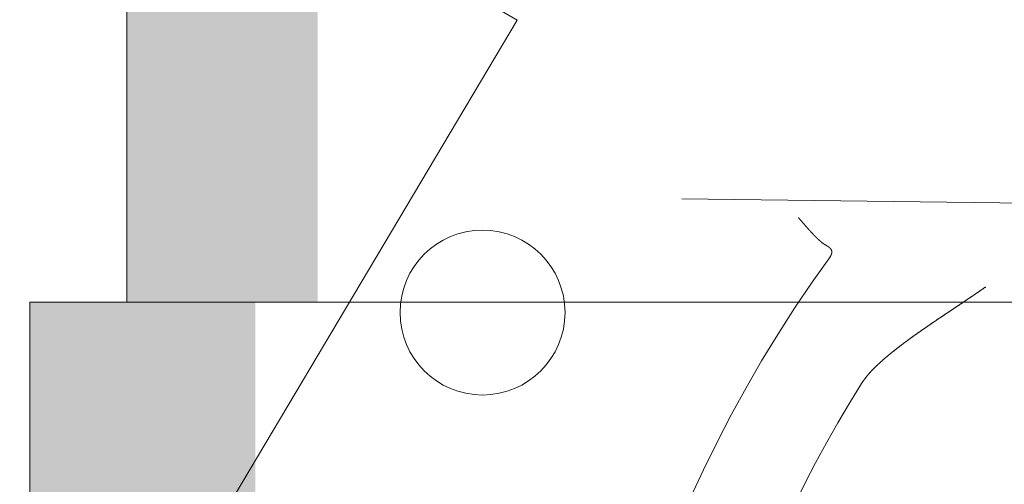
# Model space of a CAD drawing. Header units: metres. Extents: x -52 to 321, y -8 to 26.
# Tile 120 of 256: x -25.5717 to -25.4704, y 0.626 to 0.6738. Entities that reach past the tile are written whole.
import ezdxf

# ---------------------------------------------------------------- set-up
doc = ezdxf.new("R2010")
doc.units = ezdxf.units.M
doc.header["$MEASUREMENT"] = 0
doc.layers.add('60 Ausstattung außen', color=7, linetype='Continuous')
doc.layers.add('94 Genehmigungsplanung Bemaßung', color=7, linetype='Continuous')
doc.styles.add('ERSTELLTER_STIL_2', font='arial.ttf')
doc.dimstyles.new('ERSTELLTER_STIL__3', dxfattribs={"dimtxt": 0.25, "dimasz": 0.19, "dimexe": 0.18, "dimexo": 0.1, "dimgap": 0, "dimtad": 1, "dimzin": 0, "dimdsep": 46, "dimtxsty": 'ERSTELLTER_STIL_2', "dimblk": 'ARROWHEAD_6', "dimblk1": 'ARROWHEAD_6', "dimblk2": 'ARROWHEAD_6', "dimcen": 0.09, "dimclrd": 7, "dimclre": 7, "dimclrt": 7, "dimazin": 0, "dimtfac": 1, "dimtdec": 4, "dimtmove": 0, "dimatfit": 3, "dimfxl": 1, "dimtolj": 1, "dimtzin": 0, "dimarcsym": 0})

# ---------------------------------------------------------------- blocks, each defined once
blk = doc.blocks.new('*D30', base_point=(-33357.27905, 0))
at = {"layer": '94 Genehmigungsplanung Bemaßung', "color": 7, "linetype": 'Continuous', "lineweight": 13}
for p, q in [((-24.29008, 2.86465), (-24.29008, 3.01465)), ((-24.19008, 2.76465), (-24.39008, 2.96465)), ((-24.10258, 2.86465), (-24.47758, 2.86465)), ((-24.29008, -0.03535), (-24.29008, 2.86465)), ((-24.39008, 0.06465), (-24.19008, -0.13535)), ((-24.10258, -0.03535), (-24.47758, -0.03535)), ((-24.29008, -0.18535), (-24.29008, -0.03535))]:
    blk.add_line(p, q, dxfattribs=at)
at = {"layer": '94 Genehmigungsplanung Bemaßung', "color": 7, "lineweight": 13, "insert": (-24.34008, 1.081), "char_height": 0.25, "attachment_point": 7, "rotation": 90, "style": 'ERSTELLTER_STIL_2'}
blk.add_mtext('\\A1;{\\pql;\\fArial|b0|i0|c0|p0;\\W1.000000;2,90}', dxfattribs=at)
blk = doc.blocks.new('ARROWHEAD_6')
at = {"color": 0, "linetype": 'Continuous', "lineweight": 0}
for p, q in [((-0.5, -0.5), (0.5, 0.5)), ((0, 0), (-1, 0))]:
    blk.add_line(p, q, dxfattribs=at)

msp = doc.modelspace()

# ---------------------------------------------------------------- hatches: boundary and pattern name
at = {"layer": '60 Ausstattung außen', "linetype": 'Continuous', "lineweight": 0, "true_color": 0x000000}
for points in [[(-25.54784, 0.85474), (-25.54784, 0.76822), (-25.54561, 0.76343), (-25.5438, 0.75669), (-25.54319, 0.74974), (-25.5438, 0.7428), (-25.54561, 0.73606), (-25.54784, 0.73127), (-25.54784, 0.64474), (-25.54106, 0.64474), (-25.54106, 0.85474)], [(-25.55334, 0.72089), (-25.55334, 0.64474), (-25.54784, 0.64474), (-25.54784, 0.73127), (-25.54834, 0.72974), (-25.55114, 0.72403)], [(-25.55739, 0.71455), (-25.55739, 0.64474), (-25.55334, 0.64474), (-25.55334, 0.72089), (-25.55417, 0.7191), (-25.55684, 0.7151)], [(-25.55987, 0.64474), (-25.55739, 0.64474), (-25.55739, 0.71455), (-25.55876, 0.71216), (-25.55987, 0.71105)], [(-25.5607, 0.64474), (-25.55987, 0.64474), (-25.55987, 0.71105), (-25.5601, 0.71035), (-25.5607, 0.70974)], [(-25.5707, 0.64474), (-25.5707, 0.62474), (-25.56972, 0.62474), (-25.56972, 0.64474)], [(-25.56972, 0.64474), (-25.56972, 0.62474), (-25.56679, 0.62474), (-25.56679, 0.64474)], [(-25.56679, 0.64474), (-25.56679, 0.62474), (-25.562, 0.62474), (-25.562, 0.64474)], [(-25.562, 0.64474), (-25.562, 0.62474), (-25.5555, 0.62474), (-25.5555, 0.64474)], [(-25.54749, 0.62474), (-25.54749, 0.64474), (-25.5555, 0.64474), (-25.5555, 0.62474)]]:
    msp.add_hatch(color=18, dxfattribs=at).paths.add_polyline_path(points)

# ---------------------------------------------------------------- linework, layer by layer
at = {"color": 7, "linetype": 'Continuous', "lineweight": 13}
for p, q in [((-25.59693, 0.71917), (-25.52054, 0.67375)), ((-25.52054, 0.67375), (-25.58084, 0.57232)), ((-25.40452, 0.65412), (-25.50358, 0.65539)), ((-25.40452, 0.65412), (-25.50358, 0.65539))]:
    msp.add_line(p, q, dxfattribs=at)
at = {"color": 7, "linetype": 'Continuous', "lineweight": 13, "flags": 128}
for points in [[(-25.49158, 0.65344), (-25.49157, 0.65343), (-25.49156, 0.65342), (-25.49156, 0.65341), (-25.49155, 0.6534), (-25.49154, 0.65339), (-25.49153, 0.65338), (-25.49152, 0.65337), (-25.49151, 0.65336), (-25.49151, 0.65335), (-25.4915, 0.65334), (-25.49149, 0.65333), (-25.49148, 0.65332), (-25.49147, 0.65331), (-25.49146, 0.6533), (-25.49146, 0.65329), (-25.49145, 0.65328), (-25.49144, 0.65327), (-25.49143, 0.65326), (-25.49142, 0.65325), (-25.49142, 0.65324), (-25.49141, 0.65323), (-25.4914, 0.65322), (-25.49139, 0.65321), (-25.49138, 0.6532), (-25.49137, 0.65319), (-25.49137, 0.65318), (-25.49136, 0.65317), (-25.49135, 0.65316), (-25.49134, 0.65315), (-25.49133, 0.65315), (-25.49132, 0.65314), (-25.49132, 0.65313), (-25.49131, 0.65312), (-25.4913, 0.65311), (-25.49129, 0.6531), (-25.49128, 0.65309), (-25.49127, 0.65308), (-25.49127, 0.65307), (-25.49126, 0.65306), (-25.49125, 0.65305), (-25.49124, 0.65304), (-25.49123, 0.65303), (-25.49122, 0.65302), (-25.49122, 0.65301), (-25.49121, 0.653), (-25.4912, 0.65299), (-25.49119, 0.65298), (-25.49118, 0.65297), (-25.49118, 0.65296), (-25.49117, 0.65295), (-25.49116, 0.65294), (-25.49115, 0.65293), (-25.49114, 0.65292), (-25.49113, 0.65291), (-25.49113, 0.6529), (-25.49112, 0.65289), (-25.49111, 0.65288), (-25.4911, 0.65287), (-25.49109, 0.65286), (-25.49108, 0.65285), (-25.49108, 0.65284), (-25.49107, 0.65283), (-25.49106, 0.65282), (-25.49105, 0.65282), (-25.49104, 0.65281), (-25.49103, 0.6528), (-25.49103, 0.65279), (-25.49102, 0.65278), (-25.49101, 0.65277), (-25.491, 0.65276), (-25.49099, 0.65275), (-25.49098, 0.65274), (-25.49098, 0.65273), (-25.49097, 0.65272), (-25.49096, 0.65271), (-25.49095, 0.6527), (-25.49094, 0.65269), (-25.49093, 0.65268), (-25.49093, 0.65267), (-25.49092, 0.65266), (-25.49091, 0.65265), (-25.4909, 0.65264), (-25.49089, 0.65263), (-25.49088, 0.65262), (-25.49088, 0.65261), (-25.49087, 0.6526), (-25.49086, 0.65259), (-25.49085, 0.65258), (-25.49084, 0.65257), (-25.49083, 0.65256), (-25.49082, 0.65255), (-25.49082, 0.65254), (-25.49081, 0.65253), (-25.4908, 0.65253), (-25.49079, 0.65252), (-25.49078, 0.65251), (-25.49077, 0.6525), (-25.49077, 0.65249), (-25.49076, 0.65248), (-25.49075, 0.65247), (-25.49074, 0.65246), (-25.49073, 0.65245), (-25.49072, 0.65244), (-25.49072, 0.65243), (-25.49071, 0.65242), (-25.4907, 0.65241), (-25.49069, 0.6524), (-25.49068, 0.65239), (-25.49067, 0.65238), (-25.49067, 0.65237), (-25.49066, 0.65236), (-25.49065, 0.65235), (-25.49064, 0.65234), (-25.49063, 0.65233), (-25.49062, 0.65232), (-25.49061, 0.65231), (-25.49061, 0.6523), (-25.4906, 0.6523), (-25.49059, 0.65229), (-25.49058, 0.65228), (-25.49057, 0.65227), (-25.49056, 0.65226), (-25.49055, 0.65225), (-25.49055, 0.65224), (-25.49054, 0.65223), (-25.49053, 0.65222), (-25.49052, 0.65221), (-25.49051, 0.6522), (-25.4905, 0.65219), (-25.4905, 0.65218), (-25.49049, 0.65217), (-25.49048, 0.65216), (-25.49047, 0.65215), (-25.49046, 0.65214), (-25.49045, 0.65213), (-25.49044, 0.65212), (-25.49044, 0.65211), (-25.49043, 0.6521), (-25.49042, 0.6521), (-25.49041, 0.65209), (-25.4904, 0.65208), (-25.49039, 0.65207), (-25.49038, 0.65206), (-25.49038, 0.65205), (-25.49037, 0.65204), (-25.49036, 0.65203), (-25.49035, 0.65202), (-25.49034, 0.65201), (-25.49033, 0.652), (-25.49032, 0.65199), (-25.49032, 0.65198), (-25.49031, 0.65197), (-25.4903, 0.65196), (-25.49029, 0.65195), (-25.49028, 0.65194), (-25.49027, 0.65193), (-25.49026, 0.65193), (-25.49025, 0.65192), (-25.49025, 0.65191), (-25.49024, 0.6519), (-25.49023, 0.65189), (-25.49022, 0.65188), (-25.49021, 0.65187), (-25.4902, 0.65186), (-25.49019, 0.65185), (-25.49019, 0.65184), (-25.49018, 0.65183), (-25.49017, 0.65182), (-25.49016, 0.65181), (-25.49015, 0.6518), (-25.49014, 0.65179), (-25.49013, 0.65179), (-25.49012, 0.65178), (-25.49012, 0.65177), (-25.49011, 0.65176), (-25.4901, 0.65175), (-25.49009, 0.65174), (-25.49008, 0.65173), (-25.49007, 0.65172), (-25.49006, 0.65171), (-25.49005, 0.6517), (-25.49005, 0.65169), (-25.49004, 0.65168), (-25.49003, 0.65167), (-25.49002, 0.65166), (-25.49001, 0.65166), (-25.49, 0.65165), (-25.48999, 0.65164), (-25.48998, 0.65163), (-25.48997, 0.65162), (-25.48997, 0.65161), (-25.48996, 0.6516), (-25.48995, 0.65159), (-25.48994, 0.65158), (-25.48993, 0.65157), (-25.48992, 0.65156), (-25.48991, 0.65155), (-25.4899, 0.65155), (-25.48989, 0.65154), (-25.48989, 0.65153), (-25.48988, 0.65152), (-25.48987, 0.65151), (-25.48986, 0.6515), (-25.48985, 0.65149), (-25.48984, 0.65148), (-25.48983, 0.65147), (-25.48982, 0.65146), (-25.48981, 0.65146), (-25.4898, 0.65145), (-25.48979, 0.65144), (-25.48979, 0.65143), (-25.48978, 0.65142), (-25.48977, 0.65141), (-25.48976, 0.6514), (-25.48975, 0.65139), (-25.48974, 0.65138), (-25.48973, 0.65137), (-25.48972, 0.65137), (-25.48971, 0.65136), (-25.4897, 0.65135), (-25.48969, 0.65134), (-25.48969, 0.65133), (-25.48968, 0.65132), (-25.48967, 0.65131), (-25.48966, 0.6513), (-25.48965, 0.65129), (-25.48964, 0.65129), (-25.48963, 0.65128), (-25.48962, 0.65127), (-25.48961, 0.65126), (-25.4896, 0.65125), (-25.48959, 0.65124), (-25.48958, 0.65123), (-25.48957, 0.65122), (-25.48956, 0.65122), (-25.48956, 0.65121), (-25.48955, 0.6512), (-25.48954, 0.65119), (-25.48953, 0.65118), (-25.48952, 0.65117), (-25.48951, 0.65116), (-25.4895, 0.65116), (-25.48949, 0.65115), (-25.48948, 0.65114), (-25.48947, 0.65113), (-25.48946, 0.65112), (-25.48945, 0.65111), (-25.48944, 0.6511), (-25.48943, 0.6511), (-25.48942, 0.65109), (-25.48941, 0.65108), (-25.4894, 0.65107), (-25.48939, 0.65106), (-25.48938, 0.65105), (-25.48938, 0.65104), (-25.48937, 0.65104), (-25.48936, 0.65103), (-25.48935, 0.65102), (-25.48934, 0.65101), (-25.48933, 0.651), (-25.48932, 0.65099), (-25.48931, 0.65099), (-25.4893, 0.65098), (-25.48929, 0.65097), (-25.48928, 0.65096), (-25.48927, 0.65095), (-25.48926, 0.65094), (-25.48925, 0.65094), (-25.48924, 0.65093), (-25.48923, 0.65092), (-25.48922, 0.65091), (-25.48921, 0.6509), (-25.4892, 0.6509), (-25.48919, 0.65089), (-25.48918, 0.65088), (-25.48917, 0.65087), (-25.48916, 0.65086), (-25.48915, 0.65086), (-25.48914, 0.65085), (-25.48913, 0.65084), (-25.48912, 0.65083), (-25.48911, 0.65083), (-25.4891, 0.65082), (-25.48909, 0.65081), (-25.48908, 0.6508), (-25.48907, 0.6508), (-25.48906, 0.65079), (-25.48905, 0.65078), (-25.48904, 0.65077), (-25.48903, 0.65077), (-25.48902, 0.65076), (-25.489, 0.65075), (-25.48899, 0.65074), (-25.48898, 0.65074), (-25.48897, 0.65073), (-25.48896, 0.65072), (-25.48895, 0.65072), (-25.48894, 0.65071), (-25.48893, 0.6507), (-25.48892, 0.6507), (-25.48891, 0.65069), (-25.4889, 0.65068), (-25.48889, 0.65068), (-25.48888, 0.65067), (-25.48887, 0.65066), (-25.48885, 0.65065), (-25.48884, 0.65065), (-25.48883, 0.65064), (-25.48882, 0.65063), (-25.48881, 0.65063), (-25.4888, 0.65062), (-25.48879, 0.65061), (-25.48878, 0.65061), (-25.48877, 0.6506), (-25.48876, 0.6506), (-25.48875, 0.65059), (-25.48873, 0.65058), (-25.48872, 0.65058), (-25.48871, 0.65057), (-25.4887, 0.65056)], [(-25.49158, 0.65344), (-25.49157, 0.65343), (-25.49156, 0.65342), (-25.49156, 0.65341), (-25.49155, 0.6534), (-25.49154, 0.65339), (-25.49153, 0.65338), (-25.49152, 0.65337), (-25.49151, 0.65336), (-25.49151, 0.65335), (-25.4915, 0.65334), (-25.49149, 0.65333), (-25.49148, 0.65332), (-25.49147, 0.65331), (-25.49146, 0.6533), (-25.49146, 0.65329), (-25.49145, 0.65328), (-25.49144, 0.65327), (-25.49143, 0.65326), (-25.49142, 0.65325), (-25.49142, 0.65324), (-25.49141, 0.65323), (-25.4914, 0.65322), (-25.49139, 0.65321), (-25.49138, 0.6532), (-25.49137, 0.65319), (-25.49137, 0.65318), (-25.49136, 0.65317), (-25.49135, 0.65316), (-25.49134, 0.65315), (-25.49133, 0.65315), (-25.49132, 0.65314), (-25.49132, 0.65313), (-25.49131, 0.65312), (-25.4913, 0.65311), (-25.49129, 0.6531), (-25.49128, 0.65309), (-25.49127, 0.65308), (-25.49127, 0.65307), (-25.49126, 0.65306), (-25.49125, 0.65305), (-25.49124, 0.65304), (-25.49123, 0.65303), (-25.49122, 0.65302), (-25.49122, 0.65301), (-25.49121, 0.653), (-25.4912, 0.65299), (-25.49119, 0.65298), (-25.49118, 0.65297), (-25.49118, 0.65296), (-25.49117, 0.65295), (-25.49116, 0.65294), (-25.49115, 0.65293), (-25.49114, 0.65292), (-25.49113, 0.65291), (-25.49113, 0.6529), (-25.49112, 0.65289), (-25.49111, 0.65288), (-25.4911, 0.65287), (-25.49109, 0.65286), (-25.49108, 0.65285), (-25.49108, 0.65284), (-25.49107, 0.65283), (-25.49106, 0.65282), (-25.49105, 0.65282), (-25.49104, 0.65281), (-25.49103, 0.6528), (-25.49103, 0.65279), (-25.49102, 0.65278), (-25.49101, 0.65277), (-25.491, 0.65276), (-25.49099, 0.65275), (-25.49098, 0.65274), (-25.49098, 0.65273), (-25.49097, 0.65272), (-25.49096, 0.65271), (-25.49095, 0.6527), (-25.49094, 0.65269), (-25.49093, 0.65268), (-25.49093, 0.65267), (-25.49092, 0.65266), (-25.49091, 0.65265), (-25.4909, 0.65264), (-25.49089, 0.65263), (-25.49088, 0.65262), (-25.49088, 0.65261), (-25.49087, 0.6526), (-25.49086, 0.65259), (-25.49085, 0.65258), (-25.49084, 0.65257), (-25.49083, 0.65256), (-25.49082, 0.65255), (-25.49082, 0.65254), (-25.49081, 0.65253), (-25.4908, 0.65253), (-25.49079, 0.65252), (-25.49078, 0.65251), (-25.49077, 0.6525), (-25.49077, 0.65249), (-25.49076, 0.65248), (-25.49075, 0.65247), (-25.49074, 0.65246), (-25.49073, 0.65245), (-25.49072, 0.65244), (-25.49072, 0.65243), (-25.49071, 0.65242), (-25.4907, 0.65241), (-25.49069, 0.6524), (-25.49068, 0.65239), (-25.49067, 0.65238), (-25.49067, 0.65237), (-25.49066, 0.65236), (-25.49065, 0.65235), (-25.49064, 0.65234), (-25.49063, 0.65233), (-25.49062, 0.65232), (-25.49061, 0.65231), (-25.49061, 0.6523), (-25.4906, 0.6523), (-25.49059, 0.65229), (-25.49058, 0.65228), (-25.49057, 0.65227), (-25.49056, 0.65226), (-25.49055, 0.65225), (-25.49055, 0.65224), (-25.49054, 0.65223), (-25.49053, 0.65222), (-25.49052, 0.65221), (-25.49051, 0.6522), (-25.4905, 0.65219), (-25.4905, 0.65218), (-25.49049, 0.65217), (-25.49048, 0.65216), (-25.49047, 0.65215), (-25.49046, 0.65214), (-25.49045, 0.65213), (-25.49044, 0.65212), (-25.49044, 0.65211), (-25.49043, 0.6521), (-25.49042, 0.6521), (-25.49041, 0.65209), (-25.4904, 0.65208), (-25.49039, 0.65207), (-25.49038, 0.65206), (-25.49038, 0.65205), (-25.49037, 0.65204), (-25.49036, 0.65203), (-25.49035, 0.65202), (-25.49034, 0.65201), (-25.49033, 0.652), (-25.49032, 0.65199), (-25.49032, 0.65198), (-25.49031, 0.65197), (-25.4903, 0.65196), (-25.49029, 0.65195), (-25.49028, 0.65194), (-25.49027, 0.65193), (-25.49026, 0.65193), (-25.49025, 0.65192), (-25.49025, 0.65191), (-25.49024, 0.6519), (-25.49023, 0.65189), (-25.49022, 0.65188), (-25.49021, 0.65187), (-25.4902, 0.65186), (-25.49019, 0.65185), (-25.49019, 0.65184), (-25.49018, 0.65183), (-25.49017, 0.65182), (-25.49016, 0.65181), (-25.49015, 0.6518), (-25.49014, 0.65179), (-25.49013, 0.65179), (-25.49012, 0.65178), (-25.49012, 0.65177), (-25.49011, 0.65176), (-25.4901, 0.65175), (-25.49009, 0.65174), (-25.49008, 0.65173), (-25.49007, 0.65172), (-25.49006, 0.65171), (-25.49005, 0.6517), (-25.49005, 0.65169), (-25.49004, 0.65168), (-25.49003, 0.65167), (-25.49002, 0.65166), (-25.49001, 0.65166), (-25.49, 0.65165), (-25.48999, 0.65164), (-25.48998, 0.65163), (-25.48997, 0.65162), (-25.48997, 0.65161), (-25.48996, 0.6516), (-25.48995, 0.65159), (-25.48994, 0.65158), (-25.48993, 0.65157), (-25.48992, 0.65156), (-25.48991, 0.65155), (-25.4899, 0.65155), (-25.48989, 0.65154), (-25.48989, 0.65153), (-25.48988, 0.65152), (-25.48987, 0.65151), (-25.48986, 0.6515), (-25.48985, 0.65149), (-25.48984, 0.65148), (-25.48983, 0.65147), (-25.48982, 0.65146), (-25.48981, 0.65146), (-25.4898, 0.65145), (-25.48979, 0.65144), (-25.48979, 0.65143), (-25.48978, 0.65142), (-25.48977, 0.65141), (-25.48976, 0.6514), (-25.48975, 0.65139), (-25.48974, 0.65138), (-25.48973, 0.65137), (-25.48972, 0.65137), (-25.48971, 0.65136), (-25.4897, 0.65135), (-25.48969, 0.65134), (-25.48969, 0.65133), (-25.48968, 0.65132), (-25.48967, 0.65131), (-25.48966, 0.6513), (-25.48965, 0.65129), (-25.48964, 0.65129), (-25.48963, 0.65128), (-25.48962, 0.65127), (-25.48961, 0.65126), (-25.4896, 0.65125), (-25.48959, 0.65124), (-25.48958, 0.65123), (-25.48957, 0.65122), (-25.48956, 0.65122), (-25.48956, 0.65121), (-25.48955, 0.6512), (-25.48954, 0.65119), (-25.48953, 0.65118), (-25.48952, 0.65117), (-25.48951, 0.65116), (-25.4895, 0.65116), (-25.48949, 0.65115), (-25.48948, 0.65114), (-25.48947, 0.65113), (-25.48946, 0.65112), (-25.48945, 0.65111), (-25.48944, 0.6511), (-25.48943, 0.6511), (-25.48942, 0.65109), (-25.48941, 0.65108), (-25.4894, 0.65107), (-25.48939, 0.65106), (-25.48938, 0.65105), (-25.48938, 0.65104), (-25.48937, 0.65104), (-25.48936, 0.65103), (-25.48935, 0.65102), (-25.48934, 0.65101), (-25.48933, 0.651), (-25.48932, 0.65099), (-25.48931, 0.65099), (-25.4893, 0.65098), (-25.48929, 0.65097), (-25.48928, 0.65096), (-25.48927, 0.65095), (-25.48926, 0.65094), (-25.48925, 0.65094), (-25.48924, 0.65093), (-25.48923, 0.65092), (-25.48922, 0.65091), (-25.48921, 0.6509), (-25.4892, 0.6509), (-25.48919, 0.65089), (-25.48918, 0.65088), (-25.48917, 0.65087), (-25.48916, 0.65086), (-25.48915, 0.65086), (-25.48914, 0.65085), (-25.48913, 0.65084), (-25.48912, 0.65083), (-25.48911, 0.65083), (-25.4891, 0.65082), (-25.48909, 0.65081), (-25.48908, 0.6508), (-25.48907, 0.6508), (-25.48906, 0.65079), (-25.48905, 0.65078), (-25.48904, 0.65077), (-25.48903, 0.65077), (-25.48902, 0.65076), (-25.489, 0.65075), (-25.48899, 0.65074), (-25.48898, 0.65074), (-25.48897, 0.65073), (-25.48896, 0.65072), (-25.48895, 0.65072), (-25.48894, 0.65071), (-25.48893, 0.6507), (-25.48892, 0.6507), (-25.48891, 0.65069), (-25.4889, 0.65068), (-25.48889, 0.65068), (-25.48888, 0.65067), (-25.48887, 0.65066), (-25.48885, 0.65065), (-25.48884, 0.65065), (-25.48883, 0.65064), (-25.48882, 0.65063), (-25.48881, 0.65063), (-25.4888, 0.65062), (-25.48879, 0.65061), (-25.48878, 0.65061), (-25.48877, 0.6506), (-25.48876, 0.6506), (-25.48875, 0.65059), (-25.48873, 0.65058), (-25.48872, 0.65058), (-25.48871, 0.65057), (-25.4887, 0.65056)], [(-25.48831, 0.64945), (-25.4883, 0.64946), (-25.4883, 0.64947), (-25.48829, 0.64948), (-25.48829, 0.64949), (-25.48828, 0.6495), (-25.48828, 0.64951), (-25.48827, 0.64951), (-25.48826, 0.64952), (-25.48826, 0.64953), (-25.48825, 0.64954), (-25.48825, 0.64955), (-25.48824, 0.64956), (-25.48824, 0.64957), (-25.48823, 0.64958), (-25.48823, 0.64959), (-25.48822, 0.6496), (-25.48822, 0.64961), (-25.48821, 0.64962), (-25.48821, 0.64963), (-25.4882, 0.64964), (-25.4882, 0.64965), (-25.48819, 0.64966), (-25.48819, 0.64967), (-25.48819, 0.64968), (-25.48818, 0.64969), (-25.48818, 0.6497), (-25.48817, 0.64971), (-25.48817, 0.64972), (-25.48817, 0.64973), (-25.48817, 0.64974), (-25.48816, 0.64975), (-25.48816, 0.64976), (-25.48816, 0.64977), (-25.48816, 0.64978), (-25.48815, 0.64979), (-25.48815, 0.6498), (-25.48815, 0.64982), (-25.48815, 0.64983), (-25.48815, 0.64984), (-25.48815, 0.64985), (-25.48815, 0.64986), (-25.48815, 0.64987), (-25.48815, 0.64988), (-25.48815, 0.64989), (-25.48815, 0.6499), (-25.48815, 0.64991), (-25.48815, 0.64992), (-25.48815, 0.64994), (-25.48815, 0.64995), (-25.48815, 0.64996), (-25.48815, 0.64997), (-25.48816, 0.64998), (-25.48816, 0.64999), (-25.48816, 0.65), (-25.48816, 0.65001), (-25.48817, 0.65002), (-25.48817, 0.65003), (-25.48817, 0.65004), (-25.48817, 0.65005), (-25.48818, 0.65006), (-25.48818, 0.65007), (-25.48819, 0.65008), (-25.48819, 0.65009), (-25.4882, 0.6501), (-25.4882, 0.65011), (-25.4882, 0.65012), (-25.48821, 0.65013), (-25.48821, 0.65014), (-25.48822, 0.65015), (-25.48823, 0.65016), (-25.48823, 0.65017), (-25.48824, 0.65018), (-25.48824, 0.65019), (-25.48825, 0.6502), (-25.48826, 0.65021), (-25.48826, 0.65022), (-25.48827, 0.65022), (-25.48827, 0.65023), (-25.48828, 0.65024), (-25.48829, 0.65025), (-25.4883, 0.65026), (-25.4883, 0.65027), (-25.48831, 0.65027), (-25.48832, 0.65028), (-25.48832, 0.65029), (-25.48833, 0.6503), (-25.48834, 0.65031), (-25.48835, 0.65031), (-25.48835, 0.65032), (-25.48836, 0.65033), (-25.48837, 0.65034), (-25.48838, 0.65034), (-25.48839, 0.65035), (-25.48839, 0.65036), (-25.4884, 0.65037), (-25.48841, 0.65037), (-25.48842, 0.65038), (-25.48843, 0.65039), (-25.48844, 0.65039), (-25.48845, 0.6504), (-25.48845, 0.65041), (-25.48846, 0.65041), (-25.48847, 0.65042), (-25.48848, 0.65042), (-25.48849, 0.65043), (-25.4885, 0.65044), (-25.48851, 0.65044), (-25.48852, 0.65045), (-25.48853, 0.65046), (-25.48853, 0.65046), (-25.48854, 0.65047), (-25.48855, 0.65047), (-25.48856, 0.65048), (-25.48857, 0.65048), (-25.48858, 0.65049), (-25.48859, 0.6505), (-25.4886, 0.6505), (-25.48861, 0.65051), (-25.48862, 0.65051), (-25.48863, 0.65052), (-25.48864, 0.65052), (-25.48865, 0.65053), (-25.48865, 0.65053), (-25.48866, 0.65054), (-25.48867, 0.65055), (-25.48868, 0.65055), (-25.48869, 0.65056), (-25.4887, 0.65056)], [(-25.48831, 0.64945), (-25.4883, 0.64946), (-25.4883, 0.64947), (-25.48829, 0.64948), (-25.48829, 0.64949), (-25.48828, 0.6495), (-25.48828, 0.64951), (-25.48827, 0.64951), (-25.48826, 0.64952), (-25.48826, 0.64953), (-25.48825, 0.64954), (-25.48825, 0.64955), (-25.48824, 0.64956), (-25.48824, 0.64957), (-25.48823, 0.64958), (-25.48823, 0.64959), (-25.48822, 0.6496), (-25.48822, 0.64961), (-25.48821, 0.64962), (-25.48821, 0.64963), (-25.4882, 0.64964), (-25.4882, 0.64965), (-25.48819, 0.64966), (-25.48819, 0.64967), (-25.48819, 0.64968), (-25.48818, 0.64969), (-25.48818, 0.6497), (-25.48817, 0.64971), (-25.48817, 0.64972), (-25.48817, 0.64973), (-25.48817, 0.64974), (-25.48816, 0.64975), (-25.48816, 0.64976), (-25.48816, 0.64977), (-25.48816, 0.64978), (-25.48815, 0.64979), (-25.48815, 0.6498), (-25.48815, 0.64982), (-25.48815, 0.64983), (-25.48815, 0.64984), (-25.48815, 0.64985), (-25.48815, 0.64986), (-25.48815, 0.64987), (-25.48815, 0.64988), (-25.48815, 0.64989), (-25.48815, 0.6499), (-25.48815, 0.64991), (-25.48815, 0.64992), (-25.48815, 0.64994), (-25.48815, 0.64995), (-25.48815, 0.64996), (-25.48815, 0.64997), (-25.48816, 0.64998), (-25.48816, 0.64999), (-25.48816, 0.65), (-25.48816, 0.65001), (-25.48817, 0.65002), (-25.48817, 0.65003), (-25.48817, 0.65004), (-25.48817, 0.65005), (-25.48818, 0.65006), (-25.48818, 0.65007), (-25.48819, 0.65008), (-25.48819, 0.65009), (-25.4882, 0.6501), (-25.4882, 0.65011), (-25.4882, 0.65012), (-25.48821, 0.65013), (-25.48821, 0.65014), (-25.48822, 0.65015), (-25.48823, 0.65016), (-25.48823, 0.65017), (-25.48824, 0.65018), (-25.48824, 0.65019), (-25.48825, 0.6502), (-25.48826, 0.65021), (-25.48826, 0.65022), (-25.48827, 0.65022), (-25.48827, 0.65023), (-25.48828, 0.65024), (-25.48829, 0.65025), (-25.4883, 0.65026), (-25.4883, 0.65027), (-25.48831, 0.65027), (-25.48832, 0.65028), (-25.48832, 0.65029), (-25.48833, 0.6503), (-25.48834, 0.65031), (-25.48835, 0.65031), (-25.48835, 0.65032), (-25.48836, 0.65033), (-25.48837, 0.65034), (-25.48838, 0.65034), (-25.48839, 0.65035), (-25.48839, 0.65036), (-25.4884, 0.65037), (-25.48841, 0.65037), (-25.48842, 0.65038), (-25.48843, 0.65039), (-25.48844, 0.65039), (-25.48845, 0.6504), (-25.48845, 0.65041), (-25.48846, 0.65041), (-25.48847, 0.65042), (-25.48848, 0.65042), (-25.48849, 0.65043), (-25.4885, 0.65044), (-25.48851, 0.65044), (-25.48852, 0.65045), (-25.48853, 0.65046), (-25.48853, 0.65046), (-25.48854, 0.65047), (-25.48855, 0.65047), (-25.48856, 0.65048), (-25.48857, 0.65048), (-25.48858, 0.65049), (-25.48859, 0.6505), (-25.4886, 0.6505), (-25.48861, 0.65051), (-25.48862, 0.65051), (-25.48863, 0.65052), (-25.48864, 0.65052), (-25.48865, 0.65053), (-25.48865, 0.65053), (-25.48866, 0.65054), (-25.48867, 0.65055), (-25.48868, 0.65055), (-25.48869, 0.65056), (-25.4887, 0.65056)], [(-25.47233, 0.6463), (-25.47235, 0.64628), (-25.47238, 0.64626), (-25.47241, 0.64625), (-25.47243, 0.64623), (-25.47246, 0.64621), (-25.47248, 0.64619), (-25.47251, 0.64617), (-25.47254, 0.64616), (-25.47256, 0.64614), (-25.47259, 0.64612), (-25.47262, 0.6461), (-25.47264, 0.64608), (-25.47267, 0.64607), (-25.47269, 0.64605), (-25.47272, 0.64603), (-25.47275, 0.64601), (-25.47277, 0.64599), (-25.4728, 0.64598), (-25.47283, 0.64596), (-25.47285, 0.64594), (-25.47288, 0.64592), (-25.4729, 0.6459), (-25.47293, 0.64589), (-25.47296, 0.64587), (-25.47298, 0.64585), (-25.47301, 0.64583), (-25.47303, 0.64581), (-25.47306, 0.6458), (-25.47309, 0.64578), (-25.47311, 0.64576), (-25.47314, 0.64574), (-25.47317, 0.64572), (-25.47319, 0.64571), (-25.47322, 0.64569), (-25.47324, 0.64567), (-25.47327, 0.64565), (-25.4733, 0.64563), (-25.47332, 0.64562), (-25.47335, 0.6456), (-25.47338, 0.64558), (-25.4734, 0.64556), (-25.47343, 0.64554), (-25.47345, 0.64553), (-25.47348, 0.64551), (-25.47351, 0.64549), (-25.47353, 0.64547), (-25.47356, 0.64545), (-25.47359, 0.64544), (-25.47361, 0.64542), (-25.47364, 0.6454), (-25.47366, 0.64538), (-25.47369, 0.64536), (-25.47372, 0.64535), (-25.47374, 0.64533), (-25.47377, 0.64531), (-25.4738, 0.64529), (-25.47382, 0.64528), (-25.47385, 0.64526), (-25.47387, 0.64524), (-25.4739, 0.64522), (-25.47393, 0.6452), (-25.47395, 0.64519), (-25.47398, 0.64517), (-25.47401, 0.64515), (-25.47403, 0.64513), (-25.47406, 0.64511), (-25.47408, 0.6451), (-25.47411, 0.64508), (-25.47414, 0.64506), (-25.47416, 0.64504), (-25.47419, 0.64503), (-25.47422, 0.64501), (-25.47424, 0.64499), (-25.47427, 0.64497), (-25.4743, 0.64495), (-25.47432, 0.64494), (-25.47435, 0.64492), (-25.47437, 0.6449), (-25.4744, 0.64488), (-25.47443, 0.64487), (-25.47445, 0.64485), (-25.47448, 0.64483), (-25.47451, 0.64481), (-25.47453, 0.6448), (-25.47456, 0.64478), (-25.47459, 0.64476), (-25.47461, 0.64474), (-25.47464, 0.64472), (-25.47467, 0.64471), (-25.47469, 0.64469), (-25.47472, 0.64467), (-25.47474, 0.64465), (-25.47477, 0.64464), (-25.4748, 0.64462), (-25.47482, 0.6446), (-25.47485, 0.64458), (-25.47488, 0.64456), (-25.4749, 0.64455), (-25.47493, 0.64453), (-25.47496, 0.64451), (-25.47498, 0.64449), (-25.47501, 0.64448), (-25.47503, 0.64446), (-25.47506, 0.64444), (-25.47509, 0.64442), (-25.47511, 0.64441), (-25.47514, 0.64439), (-25.47517, 0.64437), (-25.47519, 0.64435), (-25.47522, 0.64433), (-25.47525, 0.64432), (-25.47527, 0.6443), (-25.4753, 0.64428), (-25.47533, 0.64426), (-25.47535, 0.64425), (-25.47538, 0.64423), (-25.4754, 0.64421), (-25.47543, 0.64419), (-25.47546, 0.64418), (-25.47548, 0.64416), (-25.47551, 0.64414), (-25.47554, 0.64412), (-25.47556, 0.64411), (-25.47559, 0.64409), (-25.47562, 0.64407), (-25.47564, 0.64405), (-25.47567, 0.64403), (-25.47569, 0.64402), (-25.47572, 0.644), (-25.47575, 0.64398), (-25.47577, 0.64396), (-25.4758, 0.64395), (-25.47583, 0.64393), (-25.47585, 0.64391), (-25.47588, 0.64389), (-25.47591, 0.64388), (-25.47593, 0.64386), (-25.47596, 0.64384), (-25.47599, 0.64382), (-25.47601, 0.6438), (-25.47604, 0.64379), (-25.47606, 0.64377), (-25.47609, 0.64375), (-25.47612, 0.64373), (-25.47614, 0.64372), (-25.47617, 0.6437), (-25.4762, 0.64368), (-25.47622, 0.64366), (-25.47625, 0.64365), (-25.47628, 0.64363), (-25.4763, 0.64361), (-25.47633, 0.64359), (-25.47635, 0.64357), (-25.47638, 0.64356), (-25.47641, 0.64354), (-25.47643, 0.64352), (-25.47646, 0.6435), (-25.47649, 0.64349), (-25.47651, 0.64347), (-25.47654, 0.64345), (-25.47657, 0.64343), (-25.47659, 0.64341), (-25.47662, 0.6434), (-25.47665, 0.64338), (-25.47667, 0.64336), (-25.4767, 0.64334), (-25.47672, 0.64333), (-25.47675, 0.64331), (-25.47678, 0.64329), (-25.4768, 0.64327), (-25.47683, 0.64326), (-25.47686, 0.64324), (-25.47688, 0.64322), (-25.47691, 0.6432), (-25.47694, 0.64318), (-25.47696, 0.64317), (-25.47699, 0.64315), (-25.47701, 0.64313), (-25.47704, 0.64311), (-25.47707, 0.6431), (-25.47709, 0.64308), (-25.47712, 0.64306), (-25.47715, 0.64304), (-25.47717, 0.64302), (-25.4772, 0.64301), (-25.47723, 0.64299), (-25.47725, 0.64297), (-25.47728, 0.64295), (-25.4773, 0.64294), (-25.47733, 0.64292), (-25.47736, 0.6429), (-25.47738, 0.64288), (-25.47741, 0.64286), (-25.47744, 0.64285), (-25.47746, 0.64283), (-25.47749, 0.64281), (-25.47751, 0.64279), (-25.47754, 0.64278), (-25.47757, 0.64276), (-25.47759, 0.64274), (-25.47762, 0.64272), (-25.47765, 0.6427), (-25.47767, 0.64269), (-25.4777, 0.64267), (-25.47773, 0.64265), (-25.47775, 0.64263), (-25.47778, 0.64261), (-25.4778, 0.6426), (-25.47783, 0.64258), (-25.47786, 0.64256), (-25.47788, 0.64254), (-25.47791, 0.64252), (-25.47794, 0.64251), (-25.47796, 0.64249), (-25.47799, 0.64247), (-25.47801, 0.64245), (-25.47804, 0.64244), (-25.47807, 0.64242), (-25.47809, 0.6424), (-25.47812, 0.64238), (-25.47815, 0.64236), (-25.47817, 0.64235), (-25.4782, 0.64233), (-25.47822, 0.64231), (-25.47825, 0.64229), (-25.47828, 0.64227), (-25.4783, 0.64226), (-25.47833, 0.64224), (-25.47835, 0.64222), (-25.47838, 0.6422), (-25.47841, 0.64218), (-25.47843, 0.64217), (-25.47846, 0.64215), (-25.47849, 0.64213), (-25.47851, 0.64211), (-25.47854, 0.64209), (-25.47856, 0.64207), (-25.47859, 0.64206), (-25.47862, 0.64204), (-25.47864, 0.64202), (-25.47867, 0.642), (-25.47869, 0.64198), (-25.47872, 0.64197), (-25.47875, 0.64195), (-25.47877, 0.64193), (-25.4788, 0.64191), (-25.47882, 0.64189), (-25.47885, 0.64188), (-25.47888, 0.64186), (-25.4789, 0.64184), (-25.47893, 0.64182), (-25.47896, 0.6418), (-25.47898, 0.64178), (-25.47901, 0.64177), (-25.47903, 0.64175), (-25.47906, 0.64173), (-25.47909, 0.64171), (-25.47911, 0.64169), (-25.47914, 0.64167), (-25.47916, 0.64166), (-25.47919, 0.64164), (-25.47922, 0.64162), (-25.47924, 0.6416), (-25.47927, 0.64158), (-25.47929, 0.64157), (-25.47932, 0.64155), (-25.47935, 0.64153), (-25.47937, 0.64151), (-25.4794, 0.64149), (-25.47942, 0.64147), (-25.47945, 0.64146), (-25.47948, 0.64144), (-25.4795, 0.64142), (-25.47953, 0.6414), (-25.47955, 0.64138), (-25.47958, 0.64136), (-25.4796, 0.64134), (-25.47963, 0.64133), (-25.47966, 0.64131), (-25.47968, 0.64129), (-25.47971, 0.64127), (-25.47973, 0.64125), (-25.47976, 0.64123), (-25.47979, 0.64122), (-25.47981, 0.6412), (-25.47984, 0.64118), (-25.47986, 0.64116), (-25.47989, 0.64114), (-25.47991, 0.64112), (-25.47994, 0.6411), (-25.47997, 0.64109), (-25.47999, 0.64107), (-25.48002, 0.64105), (-25.48004, 0.64103), (-25.48007, 0.64101), (-25.48009, 0.64099), (-25.48012, 0.64097), (-25.48015, 0.64095), (-25.48017, 0.64094), (-25.4802, 0.64092), (-25.48022, 0.6409), (-25.48025, 0.64088), (-25.48027, 0.64086), (-25.4803, 0.64084), (-25.48033, 0.64082), (-25.48035, 0.6408), (-25.48038, 0.64079), (-25.4804, 0.64077), (-25.48043, 0.64075), (-25.48045, 0.64073), (-25.48048, 0.64071), (-25.4805, 0.64069), (-25.48053, 0.64067), (-25.48056, 0.64065), (-25.48058, 0.64063), (-25.48061, 0.64062), (-25.48063, 0.6406), (-25.48066, 0.64058), (-25.48068, 0.64056), (-25.48071, 0.64054), (-25.48073, 0.64052), (-25.48076, 0.6405), (-25.48079, 0.64048), (-25.48081, 0.64046), (-25.48084, 0.64044), (-25.48086, 0.64043), (-25.48089, 0.64041), (-25.48091, 0.64039), (-25.48094, 0.64037), (-25.48096, 0.64035), (-25.48099, 0.64033), (-25.48101, 0.64031), (-25.48104, 0.64029), (-25.48106, 0.64027), (-25.48109, 0.64025), (-25.48111, 0.64023), (-25.48114, 0.64021), (-25.48117, 0.64019), (-25.48119, 0.64018), (-25.48122, 0.64016), (-25.48124, 0.64014), (-25.48127, 0.64012), (-25.48129, 0.6401), (-25.48132, 0.64008), (-25.48134, 0.64006), (-25.48137, 0.64004), (-25.48139, 0.64002), (-25.48142, 0.64), (-25.48144, 0.63998), (-25.48147, 0.63996), (-25.48149, 0.63994), (-25.48152, 0.63992), (-25.48154, 0.6399), (-25.48157, 0.63988), (-25.48159, 0.63986), (-25.48162, 0.63984), (-25.48164, 0.63982), (-25.48167, 0.6398), (-25.48169, 0.63978), (-25.48172, 0.63976), (-25.48174, 0.63974), (-25.48177, 0.63973), (-25.48179, 0.63971), (-25.48182, 0.63969), (-25.48184, 0.63967), (-25.48187, 0.63965), (-25.48189, 0.63963), (-25.48192, 0.63961), (-25.48194, 0.63959), (-25.48196, 0.63957), (-25.48199, 0.63955), (-25.48201, 0.63953), (-25.48204, 0.63951), (-25.48206, 0.63949), (-25.48209, 0.63947), (-25.48211, 0.63945), (-25.48214, 0.63943), (-25.48216, 0.63941), (-25.48219, 0.63939), (-25.48221, 0.63936), (-25.48224, 0.63934), (-25.48226, 0.63932), (-25.48228, 0.6393), (-25.48231, 0.63928), (-25.48233, 0.63926), (-25.48236, 0.63924), (-25.48238, 0.63922), (-25.48241, 0.6392), (-25.48243, 0.63918), (-25.48246, 0.63916), (-25.48248, 0.63914), (-25.4825, 0.63912), (-25.48253, 0.6391), (-25.48255, 0.63908), (-25.48258, 0.63906), (-25.4826, 0.63904), (-25.48262, 0.63902), (-25.48265, 0.639), (-25.48267, 0.63898), (-25.4827, 0.63896), (-25.48272, 0.63893), (-25.48275, 0.63891), (-25.48277, 0.63889), (-25.48279, 0.63887), (-25.48282, 0.63885), (-25.48284, 0.63883), (-25.48286, 0.63881), (-25.48289, 0.63879), (-25.48291, 0.63877), (-25.48294, 0.63875), (-25.48296, 0.63872), (-25.48298, 0.6387), (-25.48301, 0.63868), (-25.48303, 0.63866), (-25.48305, 0.63864), (-25.48308, 0.63862), (-25.4831, 0.6386), (-25.48313, 0.63858), (-25.48315, 0.63855), (-25.48317, 0.63853), (-25.4832, 0.63851), (-25.48322, 0.63849), (-25.48324, 0.63847), (-25.48327, 0.63845), (-25.48329, 0.63843), (-25.48331, 0.6384), (-25.48334, 0.63838), (-25.48336, 0.63836), (-25.48338, 0.63834), (-25.48341, 0.63832), (-25.48343, 0.6383), (-25.48345, 0.63827), (-25.48347, 0.63825), (-25.4835, 0.63823), (-25.48352, 0.63821), (-25.48354, 0.63819), (-25.48357, 0.63816), (-25.48359, 0.63814), (-25.48361, 0.63812), (-25.48363, 0.6381), (-25.48366, 0.63807), (-25.48368, 0.63805), (-25.4837, 0.63803), (-25.48373, 0.63801), (-25.48375, 0.63799), (-25.48377, 0.63796), (-25.48379, 0.63794), (-25.48382, 0.63792), (-25.48384, 0.6379), (-25.48386, 0.63787), (-25.48388, 0.63785), (-25.48391, 0.63783), (-25.48393, 0.6378), (-25.48395, 0.63778), (-25.48397, 0.63776), (-25.48399, 0.63774), (-25.48402, 0.63771), (-25.48404, 0.63769), (-25.48406, 0.63767), (-25.48408, 0.63764), (-25.4841, 0.63762), (-25.48413, 0.6376), (-25.48415, 0.63758), (-25.48417, 0.63755), (-25.48419, 0.63753), (-25.48421, 0.63751), (-25.48423, 0.63748), (-25.48426, 0.63746), (-25.48428, 0.63743), (-25.4843, 0.63741), (-25.48432, 0.63739), (-25.48434, 0.63736), (-25.48436, 0.63734), (-25.48438, 0.63732), (-25.4844, 0.63729), (-25.48442, 0.63727), (-25.48444, 0.63724), (-25.48446, 0.63722), (-25.48448, 0.63719), (-25.4845, 0.63717), (-25.48453, 0.63715), (-25.48455, 0.63712), (-25.48457, 0.6371), (-25.48458, 0.63707), (-25.4846, 0.63705), (-25.48462, 0.63702), (-25.48464, 0.637), (-25.48466, 0.63697), (-25.48468, 0.63695), (-25.4847, 0.63692), (-25.48472, 0.63689), (-25.48474, 0.63687), (-25.48476, 0.63684), (-25.48478, 0.63682), (-25.4848, 0.63679), (-25.48481, 0.63677), (-25.48483, 0.63674), (-25.48485, 0.63672), (-25.48487, 0.63669), (-25.48489, 0.63666), (-25.48491, 0.63664), (-25.48493, 0.63661), (-25.48494, 0.63659), (-25.48496, 0.63656), (-25.48498, 0.63653), (-25.485, 0.63651), (-25.48502, 0.63648), (-25.48504, 0.63646), (-25.48505, 0.63643), (-25.48507, 0.6364), (-25.48509, 0.63638), (-25.48511, 0.63635)], [(-25.47233, 0.6463), (-25.47235, 0.64628), (-25.47238, 0.64626), (-25.47241, 0.64625), (-25.47243, 0.64623), (-25.47246, 0.64621), (-25.47248, 0.64619), (-25.47251, 0.64617), (-25.47254, 0.64616), (-25.47256, 0.64614), (-25.47259, 0.64612), (-25.47262, 0.6461), (-25.47264, 0.64608), (-25.47267, 0.64607), (-25.47269, 0.64605), (-25.47272, 0.64603), (-25.47275, 0.64601), (-25.47277, 0.64599), (-25.4728, 0.64598), (-25.47283, 0.64596), (-25.47285, 0.64594), (-25.47288, 0.64592), (-25.4729, 0.6459), (-25.47293, 0.64589), (-25.47296, 0.64587), (-25.47298, 0.64585), (-25.47301, 0.64583), (-25.47303, 0.64581), (-25.47306, 0.6458), (-25.47309, 0.64578), (-25.47311, 0.64576), (-25.47314, 0.64574), (-25.47317, 0.64572), (-25.47319, 0.64571), (-25.47322, 0.64569), (-25.47324, 0.64567), (-25.47327, 0.64565), (-25.4733, 0.64563), (-25.47332, 0.64562), (-25.47335, 0.6456), (-25.47338, 0.64558), (-25.4734, 0.64556), (-25.47343, 0.64554), (-25.47345, 0.64553), (-25.47348, 0.64551), (-25.47351, 0.64549), (-25.47353, 0.64547), (-25.47356, 0.64545), (-25.47359, 0.64544), (-25.47361, 0.64542), (-25.47364, 0.6454), (-25.47366, 0.64538), (-25.47369, 0.64536), (-25.47372, 0.64535), (-25.47374, 0.64533), (-25.47377, 0.64531), (-25.4738, 0.64529), (-25.47382, 0.64528), (-25.47385, 0.64526), (-25.47387, 0.64524), (-25.4739, 0.64522), (-25.47393, 0.6452), (-25.47395, 0.64519), (-25.47398, 0.64517), (-25.47401, 0.64515), (-25.47403, 0.64513), (-25.47406, 0.64511), (-25.47408, 0.6451), (-25.47411, 0.64508), (-25.47414, 0.64506), (-25.47416, 0.64504), (-25.47419, 0.64503), (-25.47422, 0.64501), (-25.47424, 0.64499), (-25.47427, 0.64497), (-25.4743, 0.64495), (-25.47432, 0.64494), (-25.47435, 0.64492), (-25.47437, 0.6449), (-25.4744, 0.64488), (-25.47443, 0.64487), (-25.47445, 0.64485), (-25.47448, 0.64483), (-25.47451, 0.64481), (-25.47453, 0.6448), (-25.47456, 0.64478), (-25.47459, 0.64476), (-25.47461, 0.64474), (-25.47464, 0.64472), (-25.47467, 0.64471), (-25.47469, 0.64469), (-25.47472, 0.64467), (-25.47474, 0.64465), (-25.47477, 0.64464), (-25.4748, 0.64462), (-25.47482, 0.6446), (-25.47485, 0.64458), (-25.47488, 0.64456), (-25.4749, 0.64455), (-25.47493, 0.64453), (-25.47496, 0.64451), (-25.47498, 0.64449), (-25.47501, 0.64448), (-25.47503, 0.64446), (-25.47506, 0.64444), (-25.47509, 0.64442), (-25.47511, 0.64441), (-25.47514, 0.64439), (-25.47517, 0.64437), (-25.47519, 0.64435), (-25.47522, 0.64433), (-25.47525, 0.64432), (-25.47527, 0.6443), (-25.4753, 0.64428), (-25.47533, 0.64426), (-25.47535, 0.64425), (-25.47538, 0.64423), (-25.4754, 0.64421), (-25.47543, 0.64419), (-25.47546, 0.64418), (-25.47548, 0.64416), (-25.47551, 0.64414), (-25.47554, 0.64412), (-25.47556, 0.64411), (-25.47559, 0.64409), (-25.47562, 0.64407), (-25.47564, 0.64405), (-25.47567, 0.64403), (-25.47569, 0.64402), (-25.47572, 0.644), (-25.47575, 0.64398), (-25.47577, 0.64396), (-25.4758, 0.64395), (-25.47583, 0.64393), (-25.47585, 0.64391), (-25.47588, 0.64389), (-25.47591, 0.64388), (-25.47593, 0.64386), (-25.47596, 0.64384), (-25.47599, 0.64382), (-25.47601, 0.6438), (-25.47604, 0.64379), (-25.47606, 0.64377), (-25.47609, 0.64375), (-25.47612, 0.64373), (-25.47614, 0.64372), (-25.47617, 0.6437), (-25.4762, 0.64368), (-25.47622, 0.64366), (-25.47625, 0.64365), (-25.47628, 0.64363), (-25.4763, 0.64361), (-25.47633, 0.64359), (-25.47635, 0.64357), (-25.47638, 0.64356), (-25.47641, 0.64354), (-25.47643, 0.64352), (-25.47646, 0.6435), (-25.47649, 0.64349), (-25.47651, 0.64347), (-25.47654, 0.64345), (-25.47657, 0.64343), (-25.47659, 0.64341), (-25.47662, 0.6434), (-25.47665, 0.64338), (-25.47667, 0.64336), (-25.4767, 0.64334), (-25.47672, 0.64333), (-25.47675, 0.64331), (-25.47678, 0.64329), (-25.4768, 0.64327), (-25.47683, 0.64326), (-25.47686, 0.64324), (-25.47688, 0.64322), (-25.47691, 0.6432), (-25.47694, 0.64318), (-25.47696, 0.64317), (-25.47699, 0.64315), (-25.47701, 0.64313), (-25.47704, 0.64311), (-25.47707, 0.6431), (-25.47709, 0.64308), (-25.47712, 0.64306), (-25.47715, 0.64304), (-25.47717, 0.64302), (-25.4772, 0.64301), (-25.47723, 0.64299), (-25.47725, 0.64297), (-25.47728, 0.64295), (-25.4773, 0.64294), (-25.47733, 0.64292), (-25.47736, 0.6429), (-25.47738, 0.64288), (-25.47741, 0.64286), (-25.47744, 0.64285), (-25.47746, 0.64283), (-25.47749, 0.64281), (-25.47751, 0.64279), (-25.47754, 0.64278), (-25.47757, 0.64276), (-25.47759, 0.64274), (-25.47762, 0.64272), (-25.47765, 0.6427), (-25.47767, 0.64269), (-25.4777, 0.64267), (-25.47773, 0.64265), (-25.47775, 0.64263), (-25.47778, 0.64261), (-25.4778, 0.6426), (-25.47783, 0.64258), (-25.47786, 0.64256), (-25.47788, 0.64254), (-25.47791, 0.64252), (-25.47794, 0.64251), (-25.47796, 0.64249), (-25.47799, 0.64247), (-25.47801, 0.64245), (-25.47804, 0.64244), (-25.47807, 0.64242), (-25.47809, 0.6424), (-25.47812, 0.64238), (-25.47815, 0.64236), (-25.47817, 0.64235), (-25.4782, 0.64233), (-25.47822, 0.64231), (-25.47825, 0.64229), (-25.47828, 0.64227), (-25.4783, 0.64226), (-25.47833, 0.64224), (-25.47835, 0.64222), (-25.47838, 0.6422), (-25.47841, 0.64218), (-25.47843, 0.64217), (-25.47846, 0.64215), (-25.47849, 0.64213), (-25.47851, 0.64211), (-25.47854, 0.64209), (-25.47856, 0.64207), (-25.47859, 0.64206), (-25.47862, 0.64204), (-25.47864, 0.64202), (-25.47867, 0.642), (-25.47869, 0.64198), (-25.47872, 0.64197), (-25.47875, 0.64195), (-25.47877, 0.64193), (-25.4788, 0.64191), (-25.47882, 0.64189), (-25.47885, 0.64188), (-25.47888, 0.64186), (-25.4789, 0.64184), (-25.47893, 0.64182), (-25.47896, 0.6418), (-25.47898, 0.64178), (-25.47901, 0.64177), (-25.47903, 0.64175), (-25.47906, 0.64173), (-25.47909, 0.64171), (-25.47911, 0.64169), (-25.47914, 0.64167), (-25.47916, 0.64166), (-25.47919, 0.64164), (-25.47922, 0.64162), (-25.47924, 0.6416), (-25.47927, 0.64158), (-25.47929, 0.64157), (-25.47932, 0.64155), (-25.47935, 0.64153), (-25.47937, 0.64151), (-25.4794, 0.64149), (-25.47942, 0.64147), (-25.47945, 0.64146), (-25.47948, 0.64144), (-25.4795, 0.64142), (-25.47953, 0.6414), (-25.47955, 0.64138), (-25.47958, 0.64136), (-25.4796, 0.64134), (-25.47963, 0.64133), (-25.47966, 0.64131), (-25.47968, 0.64129), (-25.47971, 0.64127), (-25.47973, 0.64125), (-25.47976, 0.64123), (-25.47979, 0.64122), (-25.47981, 0.6412), (-25.47984, 0.64118), (-25.47986, 0.64116), (-25.47989, 0.64114), (-25.47991, 0.64112), (-25.47994, 0.6411), (-25.47997, 0.64109), (-25.47999, 0.64107), (-25.48002, 0.64105), (-25.48004, 0.64103), (-25.48007, 0.64101), (-25.48009, 0.64099), (-25.48012, 0.64097), (-25.48015, 0.64095), (-25.48017, 0.64094), (-25.4802, 0.64092), (-25.48022, 0.6409), (-25.48025, 0.64088), (-25.48027, 0.64086), (-25.4803, 0.64084), (-25.48033, 0.64082), (-25.48035, 0.6408), (-25.48038, 0.64079), (-25.4804, 0.64077), (-25.48043, 0.64075), (-25.48045, 0.64073), (-25.48048, 0.64071), (-25.4805, 0.64069), (-25.48053, 0.64067), (-25.48056, 0.64065), (-25.48058, 0.64063), (-25.48061, 0.64062), (-25.48063, 0.6406), (-25.48066, 0.64058), (-25.48068, 0.64056), (-25.48071, 0.64054), (-25.48073, 0.64052), (-25.48076, 0.6405), (-25.48079, 0.64048), (-25.48081, 0.64046), (-25.48084, 0.64044), (-25.48086, 0.64043), (-25.48089, 0.64041), (-25.48091, 0.64039), (-25.48094, 0.64037), (-25.48096, 0.64035), (-25.48099, 0.64033), (-25.48101, 0.64031), (-25.48104, 0.64029), (-25.48106, 0.64027), (-25.48109, 0.64025), (-25.48111, 0.64023), (-25.48114, 0.64021), (-25.48117, 0.64019), (-25.48119, 0.64018), (-25.48122, 0.64016), (-25.48124, 0.64014), (-25.48127, 0.64012), (-25.48129, 0.6401), (-25.48132, 0.64008), (-25.48134, 0.64006), (-25.48137, 0.64004), (-25.48139, 0.64002), (-25.48142, 0.64), (-25.48144, 0.63998), (-25.48147, 0.63996), (-25.48149, 0.63994), (-25.48152, 0.63992), (-25.48154, 0.6399), (-25.48157, 0.63988), (-25.48159, 0.63986), (-25.48162, 0.63984), (-25.48164, 0.63982), (-25.48167, 0.6398), (-25.48169, 0.63978), (-25.48172, 0.63976), (-25.48174, 0.63974), (-25.48177, 0.63973), (-25.48179, 0.63971), (-25.48182, 0.63969), (-25.48184, 0.63967), (-25.48187, 0.63965), (-25.48189, 0.63963), (-25.48192, 0.63961), (-25.48194, 0.63959), (-25.48196, 0.63957), (-25.48199, 0.63955), (-25.48201, 0.63953), (-25.48204, 0.63951), (-25.48206, 0.63949), (-25.48209, 0.63947), (-25.48211, 0.63945), (-25.48214, 0.63943), (-25.48216, 0.63941), (-25.48219, 0.63939), (-25.48221, 0.63936), (-25.48224, 0.63934), (-25.48226, 0.63932), (-25.48228, 0.6393), (-25.48231, 0.63928), (-25.48233, 0.63926), (-25.48236, 0.63924), (-25.48238, 0.63922), (-25.48241, 0.6392), (-25.48243, 0.63918), (-25.48246, 0.63916), (-25.48248, 0.63914), (-25.4825, 0.63912), (-25.48253, 0.6391), (-25.48255, 0.63908), (-25.48258, 0.63906), (-25.4826, 0.63904), (-25.48262, 0.63902), (-25.48265, 0.639), (-25.48267, 0.63898), (-25.4827, 0.63896), (-25.48272, 0.63893), (-25.48275, 0.63891), (-25.48277, 0.63889), (-25.48279, 0.63887), (-25.48282, 0.63885), (-25.48284, 0.63883), (-25.48286, 0.63881), (-25.48289, 0.63879), (-25.48291, 0.63877), (-25.48294, 0.63875), (-25.48296, 0.63872), (-25.48298, 0.6387), (-25.48301, 0.63868), (-25.48303, 0.63866), (-25.48305, 0.63864), (-25.48308, 0.63862), (-25.4831, 0.6386), (-25.48313, 0.63858), (-25.48315, 0.63855), (-25.48317, 0.63853), (-25.4832, 0.63851), (-25.48322, 0.63849), (-25.48324, 0.63847), (-25.48327, 0.63845), (-25.48329, 0.63843), (-25.48331, 0.6384), (-25.48334, 0.63838), (-25.48336, 0.63836), (-25.48338, 0.63834), (-25.48341, 0.63832), (-25.48343, 0.6383), (-25.48345, 0.63827), (-25.48347, 0.63825), (-25.4835, 0.63823), (-25.48352, 0.63821), (-25.48354, 0.63819), (-25.48357, 0.63816), (-25.48359, 0.63814), (-25.48361, 0.63812), (-25.48363, 0.6381), (-25.48366, 0.63807), (-25.48368, 0.63805), (-25.4837, 0.63803), (-25.48373, 0.63801), (-25.48375, 0.63799), (-25.48377, 0.63796), (-25.48379, 0.63794), (-25.48382, 0.63792), (-25.48384, 0.6379), (-25.48386, 0.63787), (-25.48388, 0.63785), (-25.48391, 0.63783), (-25.48393, 0.6378), (-25.48395, 0.63778), (-25.48397, 0.63776), (-25.48399, 0.63774), (-25.48402, 0.63771), (-25.48404, 0.63769), (-25.48406, 0.63767), (-25.48408, 0.63764), (-25.4841, 0.63762), (-25.48413, 0.6376), (-25.48415, 0.63758), (-25.48417, 0.63755), (-25.48419, 0.63753), (-25.48421, 0.63751), (-25.48423, 0.63748), (-25.48426, 0.63746), (-25.48428, 0.63743), (-25.4843, 0.63741), (-25.48432, 0.63739), (-25.48434, 0.63736), (-25.48436, 0.63734), (-25.48438, 0.63732), (-25.4844, 0.63729), (-25.48442, 0.63727), (-25.48444, 0.63724), (-25.48446, 0.63722), (-25.48448, 0.63719), (-25.4845, 0.63717), (-25.48453, 0.63715), (-25.48455, 0.63712), (-25.48457, 0.6371), (-25.48458, 0.63707), (-25.4846, 0.63705), (-25.48462, 0.63702), (-25.48464, 0.637), (-25.48466, 0.63697), (-25.48468, 0.63695), (-25.4847, 0.63692), (-25.48472, 0.63689), (-25.48474, 0.63687), (-25.48476, 0.63684), (-25.48478, 0.63682), (-25.4848, 0.63679), (-25.48481, 0.63677), (-25.48483, 0.63674), (-25.48485, 0.63672), (-25.48487, 0.63669), (-25.48489, 0.63666), (-25.48491, 0.63664), (-25.48493, 0.63661), (-25.48494, 0.63659), (-25.48496, 0.63656), (-25.48498, 0.63653), (-25.485, 0.63651), (-25.48502, 0.63648), (-25.48504, 0.63646), (-25.48505, 0.63643), (-25.48507, 0.6364), (-25.48509, 0.63638), (-25.48511, 0.63635)]]:
    msp.add_lwpolyline(points, dxfattribs=at)
at = {"color": 7, "linetype": 'Continuous', "lineweight": 13}
msp.add_circle((-25.5241, 0.64367), 0.00849, dxfattribs=at)
msp.add_circle((-25.5241, 0.64367), 0.00849, dxfattribs=at)
for radius, start, end in [(0.1408, 144.0779, 225.1563), (0.1408, 144.0779, 225.1563), (0.13082, 147.9037, 212.4788), (0.13082, 147.9037, 212.4788)]:
    msp.add_arc((-25.37428, 0.56684), radius, start, end, dxfattribs=at)
at = {"layer": '60 Ausstattung außen', "color": 7, "linetype": 'Continuous', "lineweight": 13}
for p, q in [((-25.5607, 0.64474), (-25.5607, 0.70974)), ((-25.5707, 0.62474), (-25.5707, 0.64474)), ((-25.56972, 0.64474), (-25.5707, 0.64474)), ((-25.56679, 0.64474), (-25.56972, 0.64474)), ((-25.562, 0.64474), (-25.56679, 0.64474)), ((-25.5555, 0.64474), (-25.562, 0.64474)), ((-25.54749, 0.64474), (-25.5555, 0.64474)), ((-25.53821, 0.64474), (-25.54749, 0.64474)), ((-25.52794, 0.64474), (-25.53821, 0.64474)), ((-25.517, 0.64474), (-25.52794, 0.64474)), ((-25.50571, 0.64474), (-25.517, 0.64474)), ((-25.49442, 0.64474), (-25.50571, 0.64474)), ((-25.48348, 0.64474), (-25.49442, 0.64474)), ((-25.47321, 0.64474), (-25.48348, 0.64474)), ((-25.46393, 0.64474), (-25.47321, 0.64474))]:
    msp.add_line(p, q, dxfattribs=at)

# ---------------------------------------------------------------- dimensions: what is measured, and where the dimension line sits
at = {"layer": '94 Genehmigungsplanung Bemaßung', "color": 7, "linetype": 'Continuous', "lineweight": 13}
dim = msp.add_linear_dim(base=(-24.29008, 2.86465), p1=(-27.05019, -0.03535), p2=(-23.72921, 2.86465), angle=90, dimstyle='ERSTELLTER_STIL__3', dxfattribs=at)
dim.commit()
dim.dimension.update_dxf_attribs({"geometry": '*D30', "text_midpoint": (-24.46508, 1.40464), "dimtype": 160, "text_rotation": 90})

doc.saveas('drawing.dxf')
